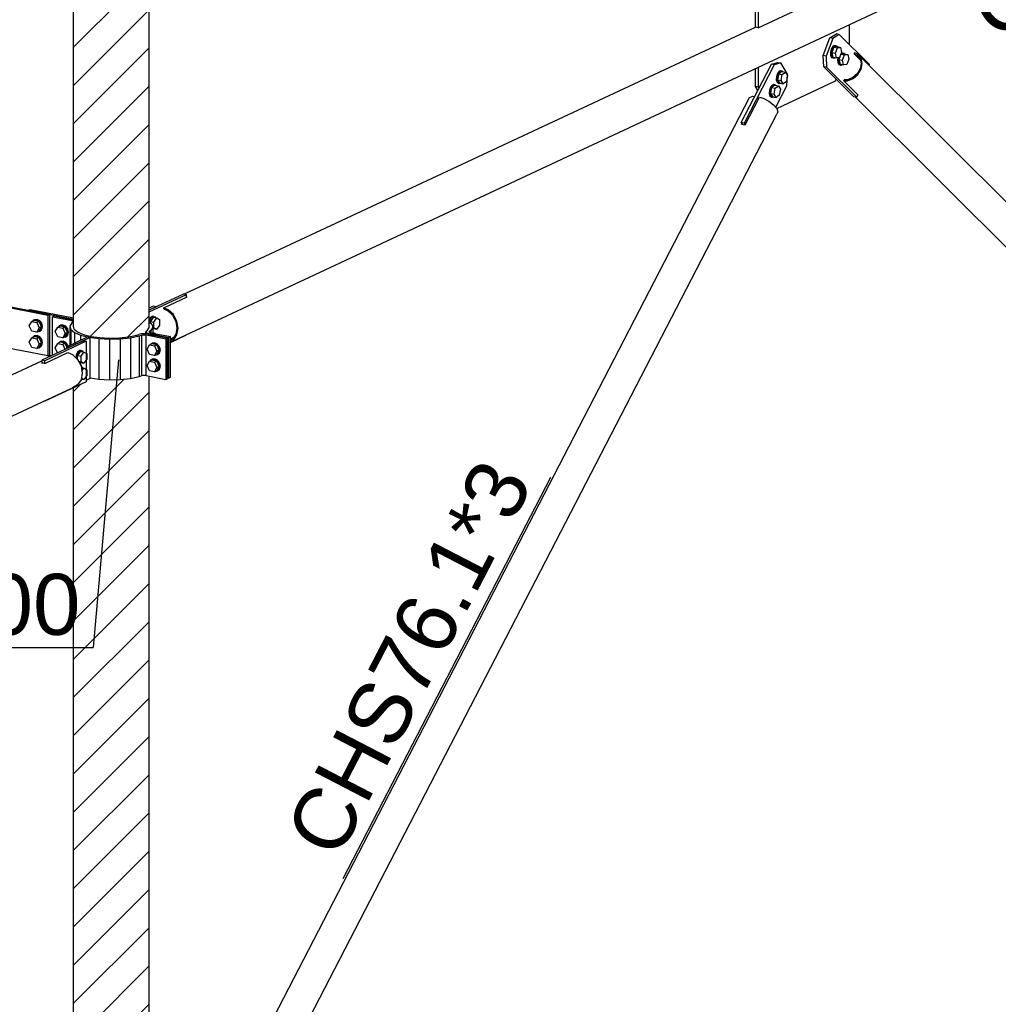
# Model space of a CAD drawing. Header units: millimetres. Extents: x 0 to 142951, y 0 to 27942.
# Tile 33 of 70: x 49956 to 52254, y 5179 to 7490. Entities that reach past the tile are written whole.
import ezdxf

# ---------------------------------------------------------------- set-up
doc = ezdxf.new("R2010")
doc.units = ezdxf.units.MM
doc.styles.add('Arial', font='ARIAL.TTF', dxfattribs={"height": 0.2})

# ---------------------------------------------------------------- blocks, each defined once
blk = doc.blocks.new('Bolt-65824 - 51816')
at = {"color": 7}
for p, q in [((50262.3, 6789.3), (50259.7, 6783.3)), ((50261.5, 6779.5), (50261.9, 6782.2)), ((50261.9, 6782.2), (50264.9, 6788.8)), ((50266.4, 6793.1), (50262.3, 6789.3)), ((50268.9, 6791.5), (50262.4, 6781.9)), ((50262.4, 6778.7), (50262.4, 6781.9)), ((50262.4, 6781.9), (50270.8, 6780.3)), ((50264.9, 6788.8), (50268.9, 6792.6)), ((50270.5, 6793.1), (50266.4, 6793.1)), ((50268.9, 6792.6), (50273, 6792.6)), ((50268.9, 6791.5), (50277.3, 6789.9)), ((50270.5, 6793.1), (50273, 6792.6)), ((50270.8, 6780.3), (50277.3, 6789.9)), ((50270.8, 6767), (50270.8, 6780.3)), ((50273, 6792.6), (50274.7, 6790.4)), ((50277.3, 6789.9), (50283.8, 6786.3)), ((50283.8, 6786.3), (50283.8, 6773.1)), ((50268.2, 6767.5), (50270.8, 6767)), ((50268.2, 6765.5), (50268.9, 6765.1)), ((50268.9, 6764), (50268.2, 6764)), ((50268.2, 6754.9), (50270.5, 6754.9)), ((50268.5, 6754.1), (50268.9, 6754.5)), ((50268.9, 6765.1), (50277.3, 6763.5)), ((50269.9, 6764.9), (50268.9, 6764)), ((50268.9, 6754.5), (50273, 6754.4)), ((50270.5, 6754.9), (50273, 6754.4)), ((50277.3, 6763.5), (50270.8, 6767)), ((50273, 6754.4), (50274.1, 6753)), ((50283.8, 6773.1), (50277.3, 6763.5))]:
    blk.add_line(p, q, dxfattribs=at)
blk = doc.blocks.new('Part-65700 - 51816')
at = {"color": 7}
for p, q in [((50259.7, 4582.6), (51669.6, 7307.7)), ((51659.3, 7243.1), (51693, 7308.3)), ((51669.6, 7307.7), (51677.2, 7310.4)), ((51677.2, 7310.4), (51681.8, 7310.1)), ((51693, 7308.3), (51701.7, 7305.6)), ((51701.7, 7305.6), (51714.9, 7298.9)), ((51714.9, 7298.9), (51726.1, 7290.5)), ((51726.1, 7290.5), (51733.6, 7281.7)), ((50320.7, 4537.7), (51733.5, 7268.1)), ((51736.2, 7273.8), (51733.5, 7268.1)), ((51733.6, 7281.7), (51736.2, 7273.8)), ((51650.9, 7244.8), (51651.6, 7246.2)), ((51650.9, 7244.8), (51654.7, 7244.5)), ((51654.7, 7244.5), (51659.3, 7243.1)), ((50280.2, 4577.8), (50313.9, 4643)), ((50311.9, 4643.6), (50313.9, 4643)), ((50312.9, 4641.9), (50313.3, 4641.8)), ((50264.4, 4579.9), (50259.7, 4578.2)), ((50259.7, 4575.8), (50266.3, 4578.2)), ((50269, 4579.6), (50264.4, 4579.9)), ((50266.3, 4578.2), (50268.2, 4578.1)), ((50281.2, 4576.1), (50280.2, 4577.8)), ((50288.9, 4575.2), (50280.2, 4577.8)), ((50281.2, 4576.1), (50288.9, 4573.8)), ((50302.1, 4568.5), (50288.9, 4575.2)), ((50288.9, 4573.8), (50301.1, 4567.6)), ((50301.1, 4567.6), (50311.4, 4559.9)), ((50313.3, 4560.1), (50302.1, 4568.5)), ((50304.8, 4537.2), (50314.6, 4556.1)), ((50311.4, 4559.9), (50318.3, 4551.8)), ((50320.8, 4551.3), (50313.3, 4560.1)), ((50305.8, 4535.5), (50304.8, 4537.2)), ((50311.3, 4536.8), (50304.8, 4537.2)), ((50305.8, 4535.5), (50313.2, 4535)), ((50318.2, 4539.3), (50311.3, 4536.8)), ((50313.2, 4535), (50320.7, 4537.7)), ((50320.7, 4544.5), (50318.2, 4539.3)), ((50318.3, 4551.8), (50320.7, 4544.5)), ((50320.7, 4537.7), (50323.4, 4543.4)), ((50323.4, 4543.4), (50320.8, 4551.3))]:
    blk.add_line(p, q, dxfattribs=at)
blk = doc.blocks.new('Bolt-65827 - 51816')
at = {"color": 7}
for p, q in [((50091.5, 6709.4), (50088.5, 6702.8)), ((50091, 6702.3), (50094, 6708.9)), ((50095.6, 6713.2), (50091.5, 6709.4)), ((50098.1, 6711.6), (50091.6, 6702)), ((50094, 6708.9), (50098.1, 6712.7)), ((50099.6, 6713.2), (50095.6, 6713.2)), ((50098.1, 6712.7), (50102.1, 6712.7)), ((50098.1, 6711.6), (50106.5, 6710)), ((50099.6, 6713.2), (50102.1, 6712.7)), ((50100, 6700.4), (50106.5, 6710)), ((50102.1, 6712.7), (50103.8, 6710.5)), ((50106.5, 6710), (50113, 6706.5)), ((50113, 6706.5), (50113, 6693.2)), ((50088.5, 6702.8), (50087.6, 6696.5)), ((50090, 6694.6), (50091, 6702.3)), ((50090, 6694.2), (50090, 6694.6)), ((50091.6, 6692.7), (50091.6, 6702)), ((50091.6, 6702), (50100, 6700.4)), ((50093.9, 6688.3), (50100, 6687.2)), ((50094.5, 6687.2), (50098.1, 6685.2)), ((50096.1, 6684.1), (50098.1, 6684.1)), ((50098.1, 6685.2), (50106.5, 6683.6)), ((50098.1, 6684.1), (50099, 6685)), ((50100, 6687.2), (50100, 6700.4)), ((50106.5, 6683.6), (50100, 6687.2)), ((50113, 6693.2), (50106.5, 6683.6)), ((50100.1, 6675), (50102.1, 6674.6)), ((50100.2, 6674.6), (50102.1, 6674.6)), ((50100.4, 6673), (50106.5, 6671.9)), ((50101.8, 6664.9), (50106.5, 6671.9)), ((50102.1, 6674.6), (50103.8, 6672.4)), ((50106.5, 6671.9), (50113, 6668.3)), ((50113, 6668.3), (50113, 6655.1)), ((50100, 6646.7), (50106.5, 6645.4)), ((50106.5, 6645.4), (50100.4, 6648.8)), ((50113, 6655.1), (50106.5, 6645.4))]:
    blk.add_line(p, q, dxfattribs=at)
blk = doc.blocks.new('Part-64532 - 51816')
at = {"color": 7}
for p, q in [((51915.5, 7410.1), (51916.5, 7412.8)), ((51929.4, 7396.2), (51915.5, 7410.1)), ((51915.5, 7410.1), (51922, 7407.2)), ((51923.9, 7409.5), (51916.5, 7412.8)), ((51922, 7407.2), (51928.9, 7398.6)), ((51923.9, 7409.5), (53336.7, 6000)), ((51931.4, 7400.1), (51923.9, 7409.5)), ((51928.9, 7398.6), (51931.4, 7387.2)), ((51934.1, 7387.7), (51931.4, 7400.1)), ((51929, 7374.7), (51922.1, 7363.1)), ((51931.4, 7387.2), (51929, 7374.7)), ((51931.5, 7374.2), (51934.1, 7387.7)), ((51911.8, 7354.2), (51899.6, 7349.3)), ((51899.6, 7346.6), (51912.8, 7352)), ((51922.1, 7363.1), (51911.8, 7354.2)), ((51912.8, 7352), (51924, 7361.7)), ((51924, 7361.7), (51931.5, 7374.2)), ((51890.9, 7346.4), (51891.9, 7349.1)), ((51890.9, 7346.4), (51899.6, 7346.6)), ((51924.6, 7312.8), (51890.9, 7346.4)), ((51899.6, 7349.3), (51891.9, 7349.1)), ((51917.8, 7308.8), (53261.5, 5968.2)), ((51923.1, 7312.8), (51924.6, 7312.8)), ((53336.7, 6000), (53344.2, 5990.6)), ((53344.2, 5990.6), (53346.9, 5978.2)), ((53261.5, 5972.2), (53262.6, 5971.1)), ((53265.4, 5970.5), (53261.5, 5972.2)), ((53270, 5970.6), (53265.4, 5970.5)), ((53270, 5970.6), (53303.7, 5937)), ((53344.3, 5964.7), (53336.8, 5952.2)), ((53346.9, 5978.2), (53344.3, 5964.7)), ((53325.6, 5942.5), (53312.4, 5937.1)), ((53336.8, 5952.2), (53325.6, 5942.5)), ((53312.4, 5937.1), (53303.7, 5937))]:
    blk.add_line(p, q, dxfattribs=at)
blk = doc.blocks.new('Bolt-65820 - 51816')
at = {"color": 7}
for p, q in [((50057.7, 6773.4), (50051.4, 6772.7)), ((50064, 6770.3), (50057.7, 6773.4)), ((50039, 6758.1), (50044.8, 6768.4)), ((50044.8, 6745.5), (50039, 6758.1)), ((50050.3, 6770.9), (50044.8, 6768.4)), ((50044.8, 6768.4), (50056.5, 6766.2)), ((50047.1, 6769.5), (50049.8, 6772)), ((50049.8, 6772), (50056.1, 6772.7)), ((50049.8, 6772), (50051.4, 6772.7)), ((50061.9, 6768.7), (50050.3, 6770.9)), ((50056.1, 6772.7), (50062.4, 6769.5)), ((50061.9, 6768.7), (50056.5, 6766.2)), ((50056.5, 6766.2), (50062.3, 6753.6)), ((50062.3, 6753.6), (50056.5, 6743.3)), ((50067.7, 6756.1), (50061.9, 6768.7)), ((50061.9, 6745.8), (50067.7, 6756.1)), ((50067.7, 6756.1), (50062.3, 6753.6)), ((50062.4, 6769.5), (50067, 6763.4)), ((50068.6, 6764.2), (50064, 6770.3)), ((50067, 6763.4), (50068.7, 6755.9)), ((50068.7, 6755.9), (50067, 6749.1)), ((50070.3, 6756.7), (50068.6, 6764.2)), ((50068.6, 6749.9), (50070.3, 6756.7)), ((50039, 6719.9), (50044.8, 6730.3)), ((50056.5, 6743.3), (50044.8, 6745.5)), ((50050.3, 6732.8), (50044.8, 6730.3)), ((50044.8, 6730.3), (50056.5, 6728)), ((50047.1, 6731.3), (50049.8, 6733.8)), ((50049.8, 6733.8), (50051.4, 6734.6)), ((50049.8, 6733.8), (50056.1, 6734.5)), ((50061.9, 6730.5), (50050.3, 6732.8)), ((50057.7, 6735.3), (50051.4, 6734.6)), ((50056.1, 6734.5), (50062.4, 6731.4)), ((50056.5, 6743.3), (50061.9, 6745.8)), ((50061.9, 6730.5), (50056.5, 6728)), ((50056.5, 6728), (50061.9, 6716.3)), ((50064, 6732.1), (50057.7, 6735.3)), ((50062.4, 6744.8), (50058.9, 6744.4)), ((50065.9, 6722), (50061.9, 6730.5)), ((50067, 6749.1), (50062.4, 6744.8)), ((50062.4, 6744.8), (50064, 6745.5)), ((50062.4, 6731.4), (50067, 6725.3)), ((50064, 6745.5), (50068.6, 6749.9)), ((50068.6, 6726), (50064, 6732.1)), ((50044.5, 6708.1), (50039, 6719.9)), ((50067, 6725.3), (50067.5, 6723.3)), ((50069.1, 6724.1), (50068.6, 6726))]:
    blk.add_line(p, q, dxfattribs=at)
blk = doc.blocks.new('Part-80279 - 51816')
at = {"color": 7}
for p, q in [((51842.4, 7406.1), (51858.3, 7447.3)), ((51865, 7446), (51849.1, 7404.8)), ((51858.3, 7447.3), (51873.6, 7456.9)), ((51865, 7446), (51858.3, 7447.3)), ((51880.3, 7455.6), (51865, 7446)), ((51880.3, 7455.6), (51873.6, 7456.9)), ((51951, 7385.1), (51880.3, 7455.6)), ((51849.1, 7404.8), (51842.4, 7406.1)), ((51843.8, 7379.9), (51842.4, 7406.1)), ((51849.1, 7404.8), (51850.5, 7378.6)), ((51850.5, 7378.6), (51843.8, 7379.9)), ((51914.5, 7309.4), (51843.8, 7379.9)), ((51850.5, 7378.6), (51921.3, 7308.1)), ((51950.3, 7383.2), (51951, 7385.1)), ((51921.3, 7308.1), (51914.5, 7309.4)), ((51921.3, 7308.1), (51923.5, 7313.9))]:
    blk.add_line(p, q, dxfattribs=at)
blk = doc.blocks.new('Bolt-65876 - 51816')
at = {"color": 7}
for p, q in [((51732.7, 7357), (51732.3, 7349.4)), ((51735.1, 7364.2), (51732.7, 7357)), ((51734.8, 7348.9), (51735.2, 7356.5)), ((51738.9, 7369), (51735.1, 7364.2)), ((51735.2, 7356.5), (51737.6, 7363.7)), ((51738, 7363), (51735.4, 7349.4)), ((51737.6, 7363.7), (51741.5, 7368.6)), ((51745.4, 7368.7), (51738, 7363)), ((51738, 7363), (51746.4, 7361.4)), ((51743.1, 7370.3), (51738.9, 7369)), ((51741.5, 7368.6), (51745.6, 7369.8)), ((51743.1, 7370.3), (51745.6, 7369.8)), ((51743.8, 7347.8), (51746.4, 7361.4)), ((51745.4, 7368.7), (51753.8, 7367.1)), ((51745.6, 7369.8), (51747.6, 7368.3)), ((51746.4, 7361.4), (51753.8, 7367.1)), ((51753.8, 7367.1), (51758.6, 7359.2)), ((51758.6, 7359.2), (51756, 7345.5)), ((51718.5, 7332), (51716, 7324.8)), ((51722.3, 7336.9), (51718.5, 7332)), ((51718.6, 7324.3), (51721, 7331.5)), ((51721.4, 7330.9), (51718.8, 7317.2)), ((51721, 7331.5), (51724.8, 7336.4)), ((51728.8, 7336.5), (51721.4, 7330.9)), ((51721.4, 7330.9), (51729.8, 7329.2)), ((51726.5, 7338.2), (51722.3, 7336.9)), ((51724.8, 7336.4), (51729, 7337.7)), ((51726.5, 7338.2), (51729, 7337.7)), ((51727.2, 7315.6), (51729.8, 7329.2)), ((51728.8, 7336.5), (51737.2, 7334.9)), ((51729, 7337.7), (51731, 7336.1)), ((51729.8, 7329.2), (51737.2, 7334.9)), ((51732.3, 7349.4), (51734.1, 7343.5)), ((51734.1, 7343.5), (51737.5, 7340.9)), ((51736.6, 7343), (51734.8, 7348.9)), ((51735.4, 7349.4), (51740.2, 7341.5)), ((51735.4, 7349.4), (51743.8, 7347.8)), ((51740, 7340.4), (51736.6, 7343)), ((51737.2, 7334.9), (51742, 7327)), ((51737.5, 7340.9), (51740, 7340.4)), ((51742.4, 7341.1), (51740, 7340.4)), ((51740.2, 7341.5), (51748.6, 7339.9)), ((51748.6, 7339.9), (51743.8, 7347.8)), ((51756, 7345.5), (51748.6, 7339.9)), ((51716, 7324.8), (51715.7, 7317.3)), ((51715.7, 7317.3), (51717.4, 7311.4)), ((51717.4, 7311.4), (51720.8, 7308.7)), ((51718.2, 7316.8), (51718.6, 7324.3)), ((51719.9, 7310.9), (51718.2, 7316.8)), ((51718.8, 7317.2), (51723.6, 7309.3)), ((51718.8, 7317.2), (51727.2, 7315.6)), ((51723.4, 7308.2), (51719.9, 7310.9)), ((51720.8, 7308.7), (51723.4, 7308.2)), ((51725.7, 7308.9), (51723.4, 7308.2)), ((51723.6, 7309.3), (51732, 7307.7)), ((51732, 7307.7), (51727.2, 7315.6)), ((51739.4, 7313.4), (51732, 7307.7)), ((51742, 7327), (51739.4, 7313.4))]:
    blk.add_line(p, q, dxfattribs=at)
blk = doc.blocks.new('Part-65822 - 51816')
at = {"color": 7}
for p, q in [((50269.2, 6817.6), (50259.7, 6813.2)), ((50259.7, 6808.7), (50275.9, 6816.3)), ((50275.9, 6816.3), (50269.2, 6817.6))]:
    blk.add_line(p, q, dxfattribs=at)
blk = doc.blocks.new('Part-65816 - 51816')
at = {"color": 7}
for p, q in [((49975.9, 6807.9), (49980.2, 6809.9)), ((49975.9, 6807.9), (50082.1, 6787.3)), ((49980.2, 6809.9), (50082.1, 6790.2)), ((50259.7, 6781), (50266.1, 6775.6)), ((50266.1, 6775.6), (50268.2, 6768)), ((50252.9, 6759.2), (50251.4, 6757)), ((50251.4, 6752.7), (50251.4, 6757)), ((50251.4, 6757), (50253.5, 6754.8)), ((50252.9, 6759.2), (50256, 6761.2)), ((50253.5, 6754.8), (50258.7, 6753.1)), ((50256, 6761.2), (50260.2, 6768.1)), ((50258.7, 6753.1), (50305, 6744.2)), ((50258.7, 6751.7), (50258.7, 6753.1)), ((50259.4, 6757.1), (50260.2, 6758.2)), ((50260.4, 6756), (50259.4, 6757.1)), ((50260.2, 6768.1), (50259.7, 6769.9)), ((50263.7, 6760.5), (50260.2, 6758.2)), ((50260.2, 6758.2), (50260.2, 6756.3)), ((50263.1, 6755.2), (50260.4, 6756)), ((50263.1, 6755.2), (50309.3, 6746.2)), ((50268.2, 6768), (50263.7, 6760.5)), ((50263.7, 6760.5), (50263.7, 6755)), ((50268.2, 6768), (50268.2, 6754.2)), ((50309.3, 6746.2), (50305, 6744.2)), ((50305, 6744.2), (50305, 6648.8)), ((50309.3, 6650.9), (50309.3, 6746.2)), ((50026.3, 6702.7), (50031, 6701.8)), ((50302.8, 6649.2), (50305, 6648.8)), ((50305, 6648.8), (50309.3, 6650.9))]:
    blk.add_line(p, q, dxfattribs=at)
blk = doc.blocks.new('Part-65810 - 51816')
at = {"color": 7}
for p, q in [((50014.3, 6683.1), (50068.9, 6708.7)), ((50068.9, 6708.7), (50079.4, 6704.3)), ((50079.4, 6704.3), (50091.6, 6692.7)), ((47096.9, 5328.8), (50007.7, 6689.6)), ((50006.7, 6684.6), (50007.7, 6685)), ((50006.7, 6684.6), (50010.5, 6684.7)), ((50010.5, 6684.7), (50014.3, 6683.1)), ((50091.6, 6692.7), (50099.7, 6677.4)), ((50099.7, 6677.4), (50102.5, 6660.6)), ((50102.5, 6660.6), (50099.7, 6645)), ((50099.7, 6645), (50091.6, 6632.8)), ((47063.4, 5215.9), (50079.4, 6625.9)), ((50091.6, 6632.8), (50079.4, 6625.9))]:
    blk.add_line(p, q, dxfattribs=at)
blk = doc.blocks.new('Part-65815 - 51816')
at = {"color": 7}
for p, q in [((50032.5, 6792.6), (50036.8, 6794.6)), ((50032.5, 6702.5), (50032.5, 6792.6)), ((50032.5, 6792.6), (50078.7, 6783.7)), ((50036.8, 6794.6), (50082.1, 6785.9)), ((50078.1, 6778.4), (50073.5, 6770.8)), ((50078.1, 6778.4), (50081.6, 6780.6)), ((50078.7, 6783.7), (50078.7, 6778.8)), ((50078.7, 6783.7), (50081.3, 6782.8)), ((50081.3, 6782.8), (50082.1, 6782)), ((50081.6, 6780.6), (50082.1, 6781.3)), ((50073.5, 6770.8), (50075.6, 6763.2)), ((50073.5, 6770.8), (50073.5, 6726.1)), ((50075.6, 6763.2), (50084.2, 6756)), ((50075.6, 6763.2), (50075.6, 6727.1)), ((50081.6, 6770.7), (50082.1, 6771.5)), ((50083.5, 6763.7), (50081.6, 6770.7)), ((50083.5, 6763.7), (50091.4, 6757.1)), ((50084.2, 6756), (50098.7, 6749.7)), ((50084.2, 6756), (50084.2, 6731.1)), ((50091.4, 6757.1), (50104.7, 6751.3)), ((50104.7, 6751.3), (50122.5, 6746.8)), ((50231, 6749.5), (50235.7, 6751.2)), ((50241.9, 6752.5), (50235.7, 6751.2)), ((50241.8, 6749.6), (50244.9, 6750.3)), ((50249.4, 6752.9), (50241.9, 6752.5)), ((50244.9, 6750.3), (50248.6, 6750.5)), ((50248.6, 6750.5), (50252.2, 6750.1)), ((50256.6, 6752.1), (50249.4, 6752.9)), ((50256.6, 6752.1), (50302.8, 6743.2)), ((50098.7, 6749.7), (50118.2, 6744.8)), ((50098.7, 6749.7), (50098.7, 6737.9)), ((50118.2, 6744.8), (50141.2, 6741.5)), ((50118.2, 6744.8), (50118.2, 6744.6)), ((50122.5, 6746.8), (50143.6, 6743.8)), ((50141.2, 6741.5), (50166.2, 6740.1)), ((50141.2, 6741.5), (50141.2, 6646.1)), ((50143.6, 6743.8), (50166.6, 6742.6)), ((50166.2, 6740.1), (50191.6, 6740.8)), ((50166.2, 6740.1), (50166.2, 6644.8)), ((50166.6, 6742.6), (50189.9, 6743.2)), ((50189.9, 6743.2), (50211.8, 6745.5)), ((50191.6, 6740.8), (50215.5, 6743.4)), ((50191.6, 6740.8), (50191.6, 6645.4)), ((50211.8, 6745.5), (50231, 6749.5)), ((50215.5, 6743.4), (50236.4, 6747.7)), ((50215.5, 6743.4), (50215.5, 6648)), ((50236.4, 6747.7), (50241.8, 6749.6)), ((50236.4, 6747.7), (50236.4, 6652.4)), ((50241.8, 6749.6), (50241.8, 6654.3)), ((50252.2, 6750.1), (50298.5, 6741.2)), ((50252.2, 6654.7), (50252.2, 6750.1)), ((50302.8, 6743.2), (50298.5, 6741.2)), ((50298.5, 6741.2), (50298.5, 6645.8)), ((50302.8, 6647.8), (50302.8, 6743.2)), ((50121.2, 6649), (50141.2, 6646.1)), ((50141.2, 6646.1), (50166.2, 6644.8)), ((50166.2, 6644.8), (50191.6, 6645.4)), ((50191.6, 6645.4), (50215.5, 6648)), ((50215.5, 6648), (50236.4, 6652.4)), ((50236.4, 6652.4), (50241.8, 6654.3)), ((50244.9, 6654.9), (50241.8, 6654.3)), ((50248.6, 6655.1), (50244.9, 6654.9)), ((50252.2, 6654.7), (50248.6, 6655.1)), ((50252.2, 6654.7), (50298.5, 6645.8)), ((50298.5, 6645.8), (50302.8, 6647.8))]:
    blk.add_line(p, q, dxfattribs=at)
blk = doc.blocks.new('Part-65817 - 51816')
at = {"color": 7}
for p, q in [((50309.3, 6733.4), (53325.3, 8143.4)), ((50342.8, 6846.3), (51683.2, 7472.9)), ((50293.9, 6813.8), (50348.5, 6839.4)), ((50347.5, 6839.8), (50348.5, 6839.4)), ((50293.9, 6811), (50293.9, 6813.8)), ((50304.4, 6809.4), (50293.9, 6813.8)), ((50293.9, 6811), (50303.4, 6807)), ((50303.4, 6807), (50314.7, 6796.2)), ((50316.5, 6797.9), (50304.4, 6809.4)), ((50324.6, 6782.6), (50316.5, 6797.9)), ((50314.7, 6796.2), (50322.3, 6781.9)), ((50322.3, 6781.9), (50324.9, 6766.3)), ((50327.5, 6765.8), (50324.6, 6782.6)), ((50322.3, 6751.7), (50314.7, 6740.3)), ((50324.9, 6766.3), (50322.3, 6751.7)), ((50324.6, 6750.1), (50327.5, 6765.8)), ((50309.3, 6740.8), (50317.7, 6744.7)), ((50314.7, 6740.3), (50309.3, 6737.2)), ((50309.3, 6733.8), (50316.5, 6737.9)), ((50316.5, 6737.9), (50324.6, 6750.1))]:
    blk.add_line(p, q, dxfattribs=at)
blk = doc.blocks.new('Part-65818 - 51816')
at = {"color": 7}
for p, q in [((49870.6, 6825.4), (49875, 6827.4)), ((50022, 6796.1), (49870.6, 6825.4)), ((49870.6, 6819), (49870.6, 6825.4)), ((49875, 6827.4), (50026.3, 6798.1)), ((50026.3, 6798.1), (50022, 6796.1)), ((50026.3, 6702.7), (50026.3, 6798.1)), ((50022, 6796.1), (50022, 6700.7)), ((49870.6, 6730), (49870.6, 6733.8)), ((50022, 6700.7), (49870.6, 6730)), ((50022, 6700.7), (50026.3, 6702.7))]:
    blk.add_line(p, q, dxfattribs=at)
blk = doc.blocks.new('Bolt-65819 - 51816')
at = {"color": 7}
for p, q in [((50265.8, 6729.2), (50260.4, 6726.7)), ((50262.6, 6727.8), (50265.3, 6730.3)), ((50265.3, 6730.3), (50271.6, 6731)), ((50265.3, 6730.3), (50266.9, 6731)), ((50277.4, 6727), (50265.8, 6729.2)), ((50273.2, 6731.7), (50266.9, 6731)), ((50271.6, 6731), (50277.9, 6727.8)), ((50279.5, 6728.6), (50273.2, 6731.7)), ((50277.9, 6727.8), (50282.5, 6721.7)), ((50284.2, 6722.5), (50279.5, 6728.6)), ((50254.6, 6716.4), (50260.4, 6726.7)), ((50260.4, 6703.8), (50254.6, 6716.4)), ((50260.4, 6726.7), (50272, 6724.5)), ((50277.4, 6727), (50272, 6724.5)), ((50272, 6724.5), (50277.9, 6711.9)), ((50277.9, 6711.9), (50272, 6701.6)), ((50272, 6701.6), (50277.4, 6704.1)), ((50283.3, 6714.4), (50277.4, 6727)), ((50277.4, 6704.1), (50283.3, 6714.4)), ((50283.3, 6714.4), (50277.9, 6711.9)), ((50282.5, 6707.4), (50277.9, 6703.1)), ((50279.5, 6703.8), (50284.2, 6708.2)), ((50282.5, 6721.7), (50284.2, 6714.2)), ((50284.2, 6714.2), (50282.5, 6707.4)), ((50285.9, 6715), (50284.2, 6722.5)), ((50284.2, 6708.2), (50285.9, 6715)), ((50254.6, 6678.3), (50260.4, 6688.6)), ((50272, 6701.6), (50260.4, 6703.8)), ((50265.8, 6691.1), (50260.4, 6688.6)), ((50260.4, 6688.6), (50272, 6686.3)), ((50262.6, 6689.6), (50265.3, 6692.1)), ((50265.3, 6692.1), (50266.9, 6692.9)), ((50265.3, 6692.1), (50271.6, 6692.8)), ((50277.4, 6688.8), (50265.8, 6691.1)), ((50273.2, 6693.6), (50266.9, 6692.9)), ((50271.6, 6692.8), (50277.9, 6689.7)), ((50277.4, 6688.8), (50272, 6686.3)), ((50272, 6686.3), (50277.9, 6673.7)), ((50279.5, 6690.5), (50273.2, 6693.6)), ((50277.9, 6703.1), (50274.4, 6702.7)), ((50283.3, 6676.3), (50277.4, 6688.8)), ((50277.9, 6703.1), (50279.5, 6703.8)), ((50277.9, 6689.7), (50282.5, 6683.6)), ((50284.2, 6684.3), (50279.5, 6690.5)), ((50282.5, 6683.6), (50284.2, 6676.1)), ((50285.9, 6676.8), (50284.2, 6684.3)), ((50260.4, 6665.7), (50254.6, 6678.3)), ((50272, 6663.4), (50260.4, 6665.7)), ((50277.9, 6673.7), (50272, 6663.4)), ((50272, 6663.4), (50277.4, 6666)), ((50277.9, 6664.9), (50274.4, 6664.5)), ((50277.4, 6666), (50283.3, 6676.3)), ((50283.3, 6676.3), (50277.9, 6673.7)), ((50282.5, 6669.3), (50277.9, 6664.9)), ((50277.9, 6664.9), (50279.5, 6665.7)), ((50279.5, 6665.7), (50284.2, 6670)), ((50284.2, 6676.1), (50282.5, 6669.3)), ((50284.2, 6670), (50285.9, 6676.8))]:
    blk.add_line(p, q, dxfattribs=at)
blk = doc.blocks.new('Bolt-65821 - 51816')
at = {"color": 7}
for p, q in [((49978.1, 6771.3), (49983.9, 6781.6)), ((49989.3, 6784.2), (49983.9, 6781.6)), ((49983.9, 6781.6), (49995.6, 6779.4)), ((49986.2, 6782.7), (49988.9, 6785.2)), ((49988.9, 6785.2), (49995.2, 6785.9)), ((49988.9, 6785.2), (49990.5, 6785.9)), ((50001, 6781.9), (49989.3, 6784.2)), ((49996.8, 6786.6), (49990.5, 6785.9)), ((49995.2, 6785.9), (50001.5, 6782.7)), ((50001, 6781.9), (49995.6, 6779.4)), ((49995.6, 6779.4), (50001.4, 6766.8)), ((50003.1, 6783.5), (49996.8, 6786.6)), ((50006.8, 6769.3), (50001, 6781.9)), ((50001.5, 6782.7), (50006.1, 6776.6)), ((50007.7, 6777.4), (50003.1, 6783.5)), ((50006.1, 6776.6), (50007.8, 6769.1)), ((50009.4, 6769.9), (50007.7, 6777.4)), ((49983.9, 6758.7), (49978.1, 6771.3)), ((49995.6, 6756.5), (49983.9, 6758.7)), ((50001.4, 6766.8), (49995.6, 6756.5)), ((49995.6, 6756.5), (50001, 6759)), ((50001.5, 6758), (49997.9, 6757.6)), ((50001, 6759), (50006.8, 6769.3)), ((50006.8, 6769.3), (50001.4, 6766.8)), ((50006.1, 6762.3), (50001.5, 6758)), ((50001.5, 6758), (50003.1, 6758.7)), ((50003.1, 6758.7), (50007.7, 6763.1)), ((50007.8, 6769.1), (50006.1, 6762.3)), ((50007.7, 6763.1), (50009.4, 6769.9)), ((49978.1, 6733.2), (49983.9, 6743.5)), ((49983.9, 6720.6), (49978.1, 6733.2)), ((49989.3, 6746), (49983.9, 6743.5)), ((49983.9, 6743.5), (49995.6, 6741.2)), ((49986.2, 6744.5), (49988.9, 6747)), ((49988.9, 6747), (49990.5, 6747.8)), ((49988.9, 6747), (49995.2, 6747.7)), ((50001, 6743.7), (49989.3, 6746)), ((49996.8, 6748.5), (49990.5, 6747.8)), ((49995.2, 6747.7), (50001.5, 6744.6)), ((50001, 6743.7), (49995.6, 6741.2)), ((49995.6, 6741.2), (50001.4, 6728.6)), ((50001.4, 6728.6), (49995.6, 6718.3)), ((50003.1, 6745.4), (49996.8, 6748.5)), ((50006.8, 6731.2), (50001, 6743.7)), ((50001, 6720.9), (50006.8, 6731.2)), ((50006.8, 6731.2), (50001.4, 6728.6)), ((50001.5, 6744.6), (50006.1, 6738.5)), ((50007.7, 6739.2), (50003.1, 6745.4)), ((50006.1, 6738.5), (50007.8, 6731)), ((50007.8, 6731), (50006.1, 6724.2)), ((50009.4, 6731.7), (50007.7, 6739.2)), ((50007.7, 6724.9), (50009.4, 6731.7)), ((49995.6, 6718.3), (49983.9, 6720.6)), ((49995.6, 6718.3), (50001, 6720.9)), ((50001.5, 6719.8), (49997.9, 6719.4)), ((50006.1, 6724.2), (50001.5, 6719.8)), ((50001.5, 6719.8), (50003.1, 6720.6)), ((50003.1, 6720.6), (50007.7, 6724.9))]:
    blk.add_line(p, q, dxfattribs=at)
blk = doc.blocks.new('Part-65823 - 51816')
at = {"color": 7}
for p, q in [((50259.7, 6808.7), (50340.8, 6846.6)), ((50259.7, 6804.3), (50347.5, 6845.3)), ((50340.8, 6846.6), (50347.5, 6845.3)), ((50347.5, 6838.9), (50347.5, 6845.3)), ((50347.5, 6750), (50347.5, 6751.3)), ((50309.3, 6732.1), (50347.5, 6750))]:
    blk.add_line(p, q, dxfattribs=at)
blk = doc.blocks.new('Part-65825 - 51816')
at = {"color": 7}
for p, q in [((50065.9, 6722.5), (50114.5, 6745.3)), ((50121.2, 6744), (50072.6, 6721.2)), ((50114.5, 6745.3), (50121.2, 6744)), ((50121.2, 6648.6), (50121.2, 6744)), ((50072.6, 6721.2), (50065.9, 6722.5)), ((50065.9, 6718.1), (50065.9, 6722.5)), ((50111.8, 6644.2), (50121.2, 6648.6))]:
    blk.add_line(p, q, dxfattribs=at)
blk = doc.blocks.new('Part-65826 - 51816')
at = {"color": 7}
for p, q in [((50105.1, 6736.4), (50007.7, 6690.9)), ((50111.8, 6735.1), (50014.4, 6689.6)), ((50105.1, 6736.4), (50111.8, 6735.1)), ((50111.8, 6735.1), (50111.8, 6639.7)), ((50007.7, 6690.9), (50007.7, 6684.6)), ((50014.4, 6689.6), (50007.7, 6690.9)), ((50014.4, 6683.2), (50014.4, 6689.6)), ((50111.8, 6639.7), (50014.4, 6594.2)), ((50014.4, 6594.2), (50012.5, 6594.6)), ((50014.4, 6594.2), (50014.4, 6595.5))]:
    blk.add_line(p, q, dxfattribs=at)
blk = doc.blocks.new('Part-65867 - 51816')
at = {"color": 7}
for p, q in [((51719.6, 7616), (51864.5, 7683.7)), ((51871.2, 7682.4), (51723.1, 7613.2)), ((51864.5, 7683.7), (51871.2, 7682.4)), ((51872.9, 7679.6), (51871.2, 7682.4)), ((51722.1, 7613.4), (51723.1, 7613.2)), ((51722.9, 7612.6), (51723.1, 7613.2)), ((51904.4, 7571.6), (51904.4, 7619.4)), ((51689.9, 7471.3), (51904.4, 7571.6)), ((51683.2, 7528.6), (51686.4, 7536.9)), ((51689.9, 7527.3), (51683.2, 7528.6)), ((51683.2, 7472.6), (51683.2, 7528.6)), ((51689.9, 7527.3), (51691.7, 7531.7)), ((51689.9, 7527.3), (51689.9, 7471.3)), ((51689.9, 7471.3), (51683.2, 7472.6))]:
    blk.add_line(p, q, dxfattribs=at)
blk = doc.blocks.new('Part-65872 - 51816')
at = {"color": 7}
for p, q in [((51904.4, 7432.3), (51904.4, 7479.1)), ((51904.2, 7431.8), (51904.4, 7432.3)), ((51683.2, 7333.4), (51683.2, 7375.7)), ((51689.9, 7378.8), (51689.9, 7332.1)), ((51689.9, 7332.1), (51683.2, 7333.4)), ((51688.9, 7323.9), (51683.2, 7333.4)), ((51689.9, 7332.1), (51691.7, 7329.2)), ((51733.4, 7282), (51871.2, 7346.4)), ((51871.2, 7346.4), (51872.9, 7350.9))]:
    blk.add_line(p, q, dxfattribs=at)
blk = doc.blocks.new('Bolt-65874 - 51816')
at = {"color": 7}
for p, q in [((51861.3, 7421.3), (51859.5, 7413.7)), ((51864.7, 7427.2), (51861.3, 7421.3)), ((51862, 7413.2), (51863.8, 7420.8)), ((51867.4, 7425.7), (51862.6, 7413.3)), ((51863.8, 7420.8), (51867.2, 7426.7)), ((51868.9, 7429.8), (51864.7, 7427.2)), ((51867.2, 7426.7), (51871.4, 7429.3)), ((51874.8, 7427), (51867.4, 7425.7)), ((51867.4, 7425.7), (51875.8, 7424.1)), ((51868.9, 7429.8), (51871.4, 7429.3)), ((51871, 7411.7), (51875.8, 7424.1)), ((51871.4, 7429.3), (51875.2, 7428)), ((51874.8, 7427), (51883.2, 7425.3)), ((51875.8, 7426.8), (51875.2, 7428)), ((51875.8, 7424.1), (51883.2, 7425.3)), ((51883.2, 7425.3), (51885.8, 7414.2)), ((51859.5, 7413.7), (51859.9, 7406.5)), ((51859.9, 7406.5), (51862.3, 7401.6)), ((51862.4, 7406), (51862, 7413.2)), ((51862.3, 7401.6), (51866.1, 7400.3)), ((51864.8, 7401.1), (51862.4, 7406)), ((51862.6, 7413.3), (51865.2, 7402.2)), ((51862.6, 7413.3), (51871, 7411.7)), ((51868.6, 7399.8), (51864.8, 7401.1)), ((51865.2, 7402.2), (51873.6, 7400.5)), ((51866.1, 7400.3), (51868.6, 7399.8)), ((51870.7, 7401.1), (51868.6, 7399.8)), ((51873.6, 7400.5), (51871, 7411.7)), ((51881, 7401.8), (51873.6, 7400.5)), ((51877.1, 7401.1), (51876.1, 7397.1)), ((51878.7, 7396.6), (51879.8, 7401.6)), ((51884.1, 7409.1), (51879.3, 7396.7)), ((51885.8, 7414.2), (51881, 7401.8)), ((51891.5, 7410.4), (51884.1, 7409.1)), ((51884.1, 7409.1), (51892.5, 7407.5)), ((51884.4, 7410.4), (51888, 7412.7)), ((51885.4, 7413.1), (51885.5, 7413.2)), ((51885.5, 7413.2), (51888, 7412.7)), ((51887.7, 7395.1), (51892.5, 7407.5)), ((51888, 7412.7), (51891.8, 7411.4)), ((51891.5, 7410.4), (51899.9, 7408.7)), ((51892.4, 7410.2), (51891.8, 7411.4)), ((51892.5, 7407.5), (51899.9, 7408.7)), ((51899.9, 7408.7), (51902.5, 7397.6)), ((51876.1, 7397.1), (51876.5, 7389.9)), ((51876.5, 7389.9), (51879, 7385)), ((51879, 7389.4), (51878.7, 7396.6)), ((51881.5, 7384.5), (51879, 7389.4)), ((51879, 7385), (51882.8, 7383.7)), ((51879.3, 7396.7), (51881.9, 7385.6)), ((51879.3, 7396.7), (51887.7, 7395.1)), ((51885.3, 7383.2), (51881.5, 7384.5)), ((51881.9, 7385.6), (51890.3, 7383.9)), ((51882.8, 7383.7), (51885.3, 7383.2)), ((51887.3, 7384.5), (51885.3, 7383.2)), ((51890.3, 7383.9), (51887.7, 7395.1)), ((51897.7, 7385.1), (51890.3, 7383.9)), ((51902.5, 7397.6), (51897.7, 7385.1))]:
    blk.add_line(p, q, dxfattribs=at)
blk = doc.blocks.new('Part-80280 - 51816')
at = {"color": 7}
for p, q in [((51650.1, 7248.8), (51720.8, 7385.5)), ((51727.5, 7384.2), (51656.8, 7247.5)), ((51720.8, 7385.5), (51736, 7390.1)), ((51727.5, 7384.2), (51720.8, 7385.5)), ((51742.7, 7388.8), (51727.5, 7384.2)), ((51736, 7390.1), (51742.7, 7388.8)), ((51758.7, 7362.5), (51742.7, 7388.8)), ((51757.2, 7335), (51758.7, 7362.5)), ((51731.1, 7284.6), (51757.2, 7335)), ((51656.8, 7247.5), (51650.1, 7248.8)), ((51652.6, 7244.7), (51650.1, 7248.8)), ((51656.8, 7247.5), (51659.3, 7243.3))]:
    blk.add_line(p, q, dxfattribs=at)
blk = doc.blocks.new('Mark-67797 - 51816')
at = {"color": 30, "style": 'Arial'}
blk.add_text('CHS88.9*3', height=143.26, rotation=25.0554, dxfattribs=at).set_placement((52232.8, 7441.7))
blk = doc.blocks.new('Mark-67795 - 51816')
at = {"color": 136}
for p in [(50187.9, 6691.5), (49300.4, 6015.9)]:
    blk.add_line(p, (50128, 6015.9), dxfattribs=at)
at = {"color": 30, "style": 'Arial'}
blk.add_text('BL8*100', height=143.26, dxfattribs=at).set_placement((49330.4, 6045.9))
blk = doc.blocks.new('Mark-67719 - 51816')
at = {"color": 136}
blk.add_line((50715.1, 5473.7), (51202.6, 6415.8), dxfattribs=at)
at = {"color": 30, "style": 'Arial'}
blk.add_text('CHS76.1*3', height=143.26, rotation=62.6415, dxfattribs=at).set_placement((50702.2, 5514.1))

msp = doc.modelspace()

# ---------------------------------------------------------------- hatches: boundary and pattern name
h = msp.add_hatch()
h.set_pattern_fill('ANSI31', color=96, scale=20, style=0)
h.paths.add_polyline_path([(50166.6, 6742.6), (50172.5, 6742.7), (50189.7, 6743.1), (50189.8, 6743.2), (50211.6, 6745.5), (50211.8, 6745.5), (50230.7, 6749.5), (50231, 6749.5), (50235.7, 6751.2), (50241.9, 6752.5), (50245.5, 6752.7), (50247.2, 6752.8), (50249.4, 6752.9), (50251.4, 6752.7), (50251.4, 6757), (50252.9, 6759.2), (50255.5, 6760.9), (50256, 6761.2), (50259.7, 6767.3), (50259.7, 9118.1), (50255.5, 9111.2), (50247.2, 9105.9), (50247.2, 9118.3), (50245.5, 9124.3), (50238.8, 9129.9), (50227.4, 9134.8), (50212.2, 9138.7), (50194.2, 9141.3), (50174.5, 9142.3), (50154.7, 9141.8), (50135.9, 9139.8), (50119.5, 9136.4), (50106.6, 9131.8), (50098.1, 9126.4), (50094.6, 9120.5), (50094.6, 9106), (50091.8, 9107.1), (50084, 9113.7), (50082.1, 9120.7), (50082.1, 6768.9), (50083.5, 6763.7), (50084, 6763.3), (50091.4, 6757.1), (50091.8, 6756.9), (50098.1, 6754.2), (50104.7, 6751.3), (50106.6, 6750.9), (50119.5, 6747.6), (50122.5, 6746.8), (50135.9, 6744.9), (50143.6, 6743.8), (50153.4, 6743.3)])
h = msp.add_hatch()
h.set_pattern_fill('ANSI31', color=96, scale=20, style=0)
h.paths.add_polyline_path([(50143.8, 4192.8), (50166.6, 4191.5), (50189.7, 4192.1), (50211.6, 4194.5), (50230.7, 4198.4), (50245.6, 4203.8), (50255.5, 4210.1), (50259.7, 4216.9), (50259.7, 6653.3), (50255.5, 6654.1), (50252.2, 6654.7), (50248.6, 6655.1), (50245.5, 6655), (50244.9, 6654.9), (50241.8, 6654.3), (50236.4, 6652.4), (50230.7, 6651.2), (50215.5, 6648), (50212.2, 6647.6), (50194.2, 6645.7), (50191.6, 6645.4), (50189.7, 6645.4), (50182.5, 6645.2), (50174.5, 6645), (50166.2, 6644.8), (50143.8, 6646), (50141.2, 6646.1), (50135.9, 6646.9), (50121.2, 6649), (50121.2, 6648.6), (50119.5, 6647.8), (50111.8, 6644.2), (50111.8, 6639.7), (50106.6, 6637.3), (50098.1, 6633.4), (50094.6, 6631.7), (50091.8, 6630.4), (50084, 6626.8), (50082.1, 6625.9), (50082.1, 4219.5), (50084, 4212.6), (50091.8, 4206), (50105.1, 4200.3), (50122.8, 4195.7)])

# ---------------------------------------------------------------- linework, layer by layer
at = {"color": 96}
for p, q in [((50082.1, 6768.9), (50082.1, 9120.7)), ((50259.7, 6767.3), (50259.7, 9118.1)), ((50259.7, 4216.9), (50259.7, 6653.3)), ((50082.1, 4219.5), (50082.1, 6625.9))]:
    msp.add_line(p, q, dxfattribs=at)

# ---------------------------------------------------------------- block references
for name in ['Part-65817 - 51816', 'Mark-67797 - 51816', 'Part-65867 - 51816', 'Part-65872 - 51816', 'Part-80279 - 51816', 'Bolt-65874 - 51816', 'Part-64532 - 51816', 'Part-80280 - 51816', 'Bolt-65876 - 51816', 'Part-65700 - 51816', 'Part-65823 - 51816', 'Part-65818 - 51816', 'Part-65816 - 51816', 'Part-65822 - 51816', 'Bolt-65821 - 51816', 'Part-65815 - 51816', 'Bolt-65820 - 51816', 'Bolt-65824 - 51816', 'Part-65826 - 51816', 'Part-65825 - 51816', 'Bolt-65819 - 51816', 'Part-65810 - 51816', 'Bolt-65827 - 51816', 'Mark-67795 - 51816', 'Mark-67719 - 51816']:
    msp.add_blockref(name, (0, 0))

doc.saveas('drawing.dxf')
